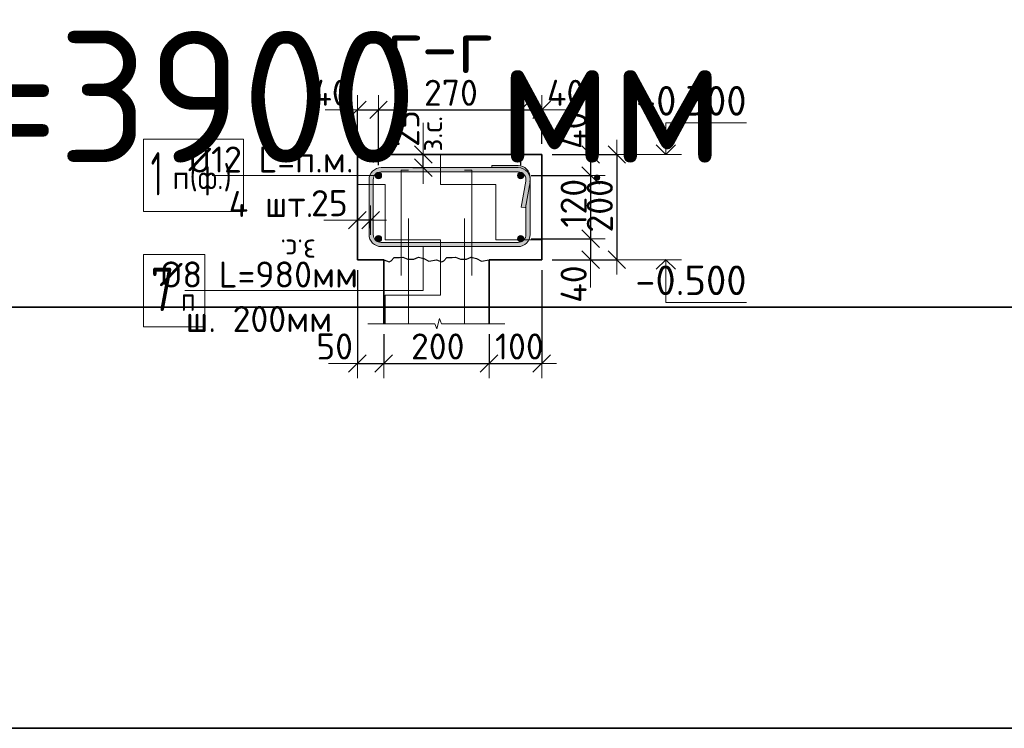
# Model space of a CAD drawing. Header units: metres. Extents: x -38 to 100, y -15 to 19.
# Tile 35 of 40: x 81.63 to 83.5, y 4.95 to 6.3. Entities that reach past the tile are written whole.
import ezdxf

# ---------------------------------------------------------------- set-up
doc = ezdxf.new("R2010")
doc.units = ezdxf.units.M
doc.header["$PDMODE"] = 65
doc.linetypes.add('______2', pattern=[0.27, 0.2, -0.07])
doc.layers.add('XR$4$Размерная линия_ общее', color=7, linetype='Continuous', lineweight=13)
doc.layers.add('XR$4$Текст_ общее_1', color=7, linetype='Continuous', lineweight=13)
doc.styles.add('ISOCPEUR', font='txt')
doc.dimstyles.new('DIMSTYLE_26', dxfattribs={"dimtxt": 0.0495, "dimasz": 0.0555, "dimexe": 0, "dimexo": 0, "dimgap": 0.02475, "dimtad": 2, "dimdec": 0, "dimlfac": 1000, "dimrnd": 1, "dimzin": 12, "dimdsep": 46, "dimtxsty": 'ISOCPEUR', "dimblk1": 'ALL_ML_STRICH', "dimblk2": 'ALL_ML_STRICH', "dimsah": 1, "dimcen": 0, "dimclrd": 7, "dimclre": 256, "dimclrt": 7, "dimadec": 0, "dimazin": 0, "dimtfac": 1, "dimtdec": 0, "dimtix": 1, "dimtmove": 2, "dimatfit": 3, "dimfxl": 0, "dimtvp": 1.2, "dimtzin": 0, "dimlwd": 0, "dimlwe": -3, "dimarcsym": 0})
doc.dimstyles.new('DIMSTYLE_28', dxfattribs={"dimtxt": 0.0495, "dimasz": 0.0555, "dimexe": 0, "dimexo": 0, "dimgap": 0.02475, "dimtad": 2, "dimdec": 0, "dimlfac": 1000, "dimrnd": 1, "dimzin": 12, "dimdsep": 46, "dimtxsty": 'ISOCPEUR', "dimblk1": 'ALL_ML_STRICH', "dimblk2": 'ALL_ML_STRICH', "dimsah": 1, "dimcen": 0, "dimclrd": 7, "dimclre": 256, "dimclrt": 7, "dimadec": 0, "dimazin": 0, "dimtfac": 1, "dimtdec": 0, "dimtix": 1, "dimtmove": 2, "dimatfit": 3, "dimfxl": 0, "dimtzin": 0, "dimlwd": 0, "dimlwe": -3, "dimarcsym": 0})

# ---------------------------------------------------------------- blocks, each defined once
blk = doc.blocks.new('ЭЛЕМЕНТ_УЗОРА_11')
at = {"color": 7, "linetype": 'Continuous', "lineweight": 13, "transparency": 33554687}
blk.add_line((82.5472, 5.7207), (82.5472, 5.7207), dxfattribs=at)
blk.add_lwpolyline([(82.2872, 5.7207), (82.4144, 5.7207), (82.418, 5.7107), (82.423, 5.7307), (82.4271, 5.7207), (82.5472, 5.7207)], dxfattribs=at)
blk = doc.blocks.new('ЭЛЕМЕНТ_УЗОРА_12')
at = {"color": 7, "linetype": 'Continuous', "lineweight": 25, "transparency": 33554687}
blk.add_line((82.5172, 5.8422), (82.5172, 5.8422), dxfattribs=at)
for points in [[(82.3172, 5.8422), (82.3272, 5.8382), (82.3315, 5.8401), (82.3372, 5.8462), (82.3472, 5.8462), (82.3533, 5.8473), (82.3627, 5.8432), (82.3741, 5.8434), (82.3831, 5.8469), (82.393, 5.8447), (82.4026, 5.8392), (82.4172, 5.8422)], [(82.4172, 5.8422), (82.4272, 5.8382), (82.4315, 5.8401), (82.4372, 5.8462), (82.4472, 5.8462), (82.4533, 5.8473), (82.4627, 5.8432), (82.4741, 5.8434), (82.4831, 5.8469), (82.493, 5.8447), (82.5026, 5.8392), (82.5172, 5.8422)]]:
    blk.add_lwpolyline(points, dxfattribs=at)
blk = doc.blocks.new('СЛОЖНЫЙ_ОБЪЕКТ_38')
at = {"color": 7, "linetype": 'Continuous', "lineweight": 13, "transparency": 33554687}
blk.add_line((82.8826, 5.8422), (82.7826, 5.8422), dxfattribs=at)
at = {"color": 7, "linetype": 'Continuous', "lineweight": 35, "transparency": 33554687}
blk.add_lwpolyline([(82.8345, 5.8241), (82.8526, 5.8422), (82.8708, 5.8241)], dxfattribs=at)
at = {"color": 7, "linetype": 'Continuous', "lineweight": 13, "transparency": 33554687}
blk.add_lwpolyline([(82.8526, 5.8422), (82.8526, 5.7612), (83.0061, 5.7612)], dxfattribs=at)
blk = doc.blocks.new('СЛОЖНЫЙ_ОБЪЕКТ_39')
at = {"color": 7, "linetype": 'Continuous', "lineweight": 13, "transparency": 33554687}
blk.add_line((82.8826, 6.0422), (82.7826, 6.0422), dxfattribs=at)
blk.add_lwpolyline([(82.8526, 6.0422), (82.8526, 6.1022), (83.0061, 6.1022)], dxfattribs=at)
at = {"color": 7, "linetype": 'Continuous', "lineweight": 35, "transparency": 33554687}
blk.add_lwpolyline([(82.8345, 6.0604), (82.8526, 6.0422), (82.8708, 6.0604)], dxfattribs=at)
blk = doc.blocks.new('СЛОЖНЫЙ_ОБЪЕКТ_57')
at = {"linetype": 'Continuous', "lineweight": 18, "true_color": 0xae9e9e, "transparency": 33554687}
blk.add_hatch(color=253, dxfattribs=at).paths.add_polyline_path([(82.5762, 6.0209), (82.5801, 6.0198), (82.5837, 6.0181), (82.587, 6.0158), (82.5899, 6.013), (82.5922, 6.0097), (82.5939, 6.0061), (82.5949, 6.0022), (82.5953, 5.9972), (82.5934, 6.0033), (82.5912, 6.0072), (82.5883, 6.0106), (82.5849, 6.0134), (82.5809, 6.0155), (82.5767, 6.0168), (82.5722, 6.0172), (82.5222, 6.0172), (82.5222, 6.0212), (82.5722, 6.0212)], flags=16)
h = blk.add_hatch(color=253, dxfattribs=at)
h.paths.add_polyline_path([(82.3122, 6.0172), (82.5722, 6.0172), (82.5767, 6.0168), (82.5809, 6.0155), (82.5849, 6.0134), (82.5883, 6.0106), (82.5912, 6.0072), (82.5934, 6.0033), (82.5947, 5.9991), (82.5952, 5.9947), (82.5949, 5.9902), (82.5952, 5.9922), (82.5952, 5.8902), (82.5949, 5.8862), (82.5939, 5.8824), (82.5922, 5.8787), (82.5899, 5.8754), (82.587, 5.8726), (82.5837, 5.8703), (82.5801, 5.8686), (82.5762, 5.8676), (82.5722, 5.8672), (82.3122, 5.8672), (82.3083, 5.8676), (82.3044, 5.8686), (82.3007, 5.8703), (82.2975, 5.8726), (82.2946, 5.8754), (82.2923, 5.8787), (82.2906, 5.8824), (82.2896, 5.8862), (82.2892, 5.8902), (82.2892, 5.9942), (82.2896, 5.9982), (82.2906, 6.0021), (82.2923, 6.0057), (82.2946, 6.009), (82.2975, 6.0118), (82.3007, 6.0141), (82.3044, 6.0158), (82.3083, 6.0169)], flags=16)
h.paths.add_polyline_path([(82.3071, 5.8761), (82.3096, 5.8754), (82.3122, 5.8752), (82.5722, 5.8752), (82.5748, 5.8754), (82.5774, 5.8761), (82.5797, 5.8772), (82.5819, 5.8787), (82.5837, 5.8806), (82.5852, 5.8827), (82.5863, 5.8851), (82.587, 5.8876), (82.5872, 5.8902), (82.5872, 5.9468), (82.5862, 5.941), (82.5783, 5.9424), (82.587, 5.9916), (82.5872, 5.9942), (82.587, 5.9968), (82.5863, 5.9994), (82.5852, 6.0017), (82.5837, 6.0039), (82.5819, 6.0057), (82.5797, 6.0072), (82.5774, 6.0083), (82.5748, 6.009), (82.5722, 6.0092), (82.3122, 6.0092), (82.3096, 6.009), (82.3071, 6.0083), (82.3047, 6.0072), (82.3026, 6.0057), (82.3008, 6.0039), (82.2993, 6.0017), (82.2981, 5.9994), (82.2975, 5.9968), (82.2972, 5.9942), (82.2972, 5.8902), (82.2975, 5.8876), (82.2981, 5.8851), (82.2993, 5.8827), (82.3008, 5.8806), (82.3026, 5.8787), (82.3047, 5.8772)])
at = {"color": 7, "linetype": 'Continuous', "lineweight": 18, "transparency": 33554687}
for p, q in [((82.5222, 6.0212), (82.5722, 6.0212)), ((82.5222, 6.0212), (82.5222, 6.0172)), ((82.3122, 6.0172), (82.5722, 6.0172)), ((82.3122, 6.0092), (82.5722, 6.0092)), ((82.2892, 5.9942), (82.2892, 5.8902)), ((82.2972, 5.9942), (82.2972, 5.8902)), ((82.587, 5.9916), (82.5783, 5.9424)), ((82.5949, 5.9902), (82.5862, 5.941)), ((82.5952, 5.9982), (82.5952, 5.8902)), ((82.5872, 5.9468), (82.5872, 5.8902)), ((82.5862, 5.941), (82.5783, 5.9424)), ((82.3122, 5.8752), (82.5722, 5.8752)), ((82.3122, 5.8672), (82.5722, 5.8672))]:
    blk.add_line(p, q, dxfattribs=at)
for centre, radius, start, end in [((82.5722, 5.9982), 0.023, 0, 90), ((82.3122, 5.9942), 0.023, 90, 180), ((82.3122, 5.9942), 0.015, 90, 180), ((82.5722, 5.9942), 0.023, 350, 90), ((82.5722, 5.9942), 0.015, 0, 90), ((82.5722, 5.9942), 0.015, 350, 90), ((82.3122, 5.8902), 0.023, 180, 270), ((82.3122, 5.8902), 0.015, 180, 270), ((82.5722, 5.8902), 0.015, 270, 0), ((82.5722, 5.8902), 0.023, 270, 0)]:
    blk.add_arc(centre, radius, start, end, dxfattribs=at)
blk = doc.blocks.new('ALL_ML_STRICH')
at = {"color": 0, "linetype": 'ByBlock', "lineweight": -2}
for p, q in [((0, -0.5), (0, 0.5)), ((-1, 0), (0.5, 0)), ((-0.3, -0.3), (0.3, 0.3))]:
    blk.add_line(p, q, dxfattribs=at)
blk = doc.blocks.new('*D253')
at = {"layer": 'DEFPOINTS', "color": 7, "linetype": 'Continuous', "lineweight": 13, "transparency": 33554687}
for p in [(82.6172, 6.0422), (82.7597, 6.0422), (82.6172, 5.8422)]:
    blk.add_point(p, dxfattribs=at)
at = {"layer": 'XR$4$Размерная линия_ общее', "color": 253, "linetype": 'Continuous', "lineweight": -2, "true_color": 0xa0a0a0, "transparency": 33554687}
for p, q in [((82.6372, 6.0422), (82.7597, 6.0422)), ((82.6372, 5.8422), (82.7597, 5.8422))]:
    blk.add_line(p, q, dxfattribs=at)
at = {"layer": 'XR$4$Размерная линия_ общее', "color": 7, "linetype": 'Continuous', "lineweight": -2, "transparency": 33554687}
blk.add_line((82.7597, 6.0422), (82.7597, 5.8422), dxfattribs=at)
at = {"layer": 'XR$4$Размерная линия_ общее', "color": 7, "linetype": 'Continuous', "lineweight": 13, "transparency": 33554687, "xscale": 0.0555, "yscale": 0.0555, "zscale": 0.0555}
for p, rotation in [((82.7597, 6.0422), 90), ((82.7597, 5.8422), 270)]:
    blk.add_blockref('ALL_ML_STRICH', p, dxfattribs=dict(at, rotation=rotation))
at = {"layer": 'XR$4$Размерная линия_ общее', "color": 7, "linetype": 'Continuous', "lineweight": 13, "transparency": 33554687, "insert": (82.7274, 5.9447), "char_height": 0.0495, "width": 0.1485, "attachment_point": 5, "rotation": 90, "style": 'ISOCPEUR'}
blk.add_mtext('\\A1;{200}', dxfattribs=at)
blk = doc.blocks.new('*D254')
at = {"layer": 'DEFPOINTS', "color": 7, "linetype": 'Continuous', "lineweight": 13, "transparency": 33554687}
for p in [(82.6172, 6.0422), (82.71, 6.0422), (82.5772, 6.0022)]:
    blk.add_point(p, dxfattribs=at)
at = {"layer": 'XR$4$Размерная линия_ общее', "color": 253, "linetype": 'Continuous', "lineweight": -2, "true_color": 0xa0a0a0, "transparency": 33554687}
for p, q in [((82.6372, 6.0422), (82.71, 6.0422)), ((82.5972, 6.0022), (82.71, 6.0022))]:
    blk.add_line(p, q, dxfattribs=at)
at = {"layer": 'XR$4$Размерная линия_ общее', "color": 7, "linetype": 'Continuous', "lineweight": -2, "transparency": 33554687}
blk.add_line((82.71, 6.0422), (82.71, 6.0022), dxfattribs=at)
at = {"layer": 'XR$4$Размерная линия_ общее', "color": 7, "linetype": 'Continuous', "lineweight": 13, "transparency": 33554687, "xscale": 0.0555, "yscale": 0.0555, "zscale": 0.0555}
for p, rotation in [((82.71, 6.0422), 90), ((82.71, 6.0022), 270)]:
    blk.add_blockref('ALL_ML_STRICH', p, dxfattribs=dict(at, rotation=rotation))
at = {"layer": 'XR$4$Размерная линия_ общее', "color": 7, "linetype": 'Continuous', "lineweight": 13, "transparency": 33554687, "insert": (82.6778, 6.0882), "char_height": 0.0495, "width": 0.099, "attachment_point": 5, "rotation": 90, "style": 'ISOCPEUR'}
blk.add_mtext('\\A1;{40}', dxfattribs=at)
blk = doc.blocks.new('*D255')
at = {"layer": 'DEFPOINTS', "color": 7, "linetype": 'Continuous', "lineweight": 13, "transparency": 33554687}
for p in [(82.5772, 6.0022), (82.71, 6.0022), (82.5772, 5.8822)]:
    blk.add_point(p, dxfattribs=at)
at = {"layer": 'XR$4$Размерная линия_ общее', "color": 253, "linetype": 'Continuous', "lineweight": -2, "true_color": 0xa0a0a0, "transparency": 33554687}
for p, q in [((82.5972, 6.0022), (82.71, 6.0022)), ((82.5972, 5.8822), (82.71, 5.8822))]:
    blk.add_line(p, q, dxfattribs=at)
at = {"layer": 'XR$4$Размерная линия_ общее', "color": 7, "linetype": 'Continuous', "lineweight": -2, "transparency": 33554687}
blk.add_line((82.71, 6.0022), (82.71, 5.8822), dxfattribs=at)
at = {"layer": 'XR$4$Размерная линия_ общее', "color": 7, "linetype": 'Continuous', "lineweight": 13, "transparency": 33554687, "xscale": 0.0555, "yscale": 0.0555, "zscale": 0.0555}
for p, rotation in [((82.71, 6.0022), 90), ((82.71, 5.8822), 270)]:
    blk.add_blockref('ALL_ML_STRICH', p, dxfattribs=dict(at, rotation=rotation))
at = {"layer": 'XR$4$Размерная линия_ общее', "color": 7, "linetype": 'Continuous', "lineweight": 13, "transparency": 33554687, "insert": (82.6777, 5.9496), "char_height": 0.0495, "width": 0.1485, "attachment_point": 5, "rotation": 90, "style": 'ISOCPEUR'}
blk.add_mtext('\\A1;{120}', dxfattribs=at)
blk = doc.blocks.new('*D256')
at = {"layer": 'DEFPOINTS', "color": 7, "linetype": 'Continuous', "lineweight": 13, "transparency": 33554687}
for p in [(82.5772, 5.8822), (82.71, 5.8822), (82.6172, 5.8422)]:
    blk.add_point(p, dxfattribs=at)
at = {"layer": 'XR$4$Размерная линия_ общее', "color": 253, "linetype": 'Continuous', "lineweight": -2, "true_color": 0xa0a0a0, "transparency": 33554687}
for p, q in [((82.5972, 5.8822), (82.71, 5.8822)), ((82.6372, 5.8422), (82.71, 5.8422))]:
    blk.add_line(p, q, dxfattribs=at)
at = {"layer": 'XR$4$Размерная линия_ общее', "color": 7, "linetype": 'Continuous', "lineweight": -2, "transparency": 33554687}
blk.add_line((82.71, 5.8822), (82.71, 5.8422), dxfattribs=at)
at = {"layer": 'XR$4$Размерная линия_ общее', "color": 7, "linetype": 'Continuous', "lineweight": 13, "transparency": 33554687, "xscale": 0.0555, "yscale": 0.0555, "zscale": 0.0555}
for p, rotation in [((82.71, 5.8822), 90), ((82.71, 5.8422), 270)]:
    blk.add_blockref('ALL_ML_STRICH', p, dxfattribs=dict(at, rotation=rotation))
at = {"layer": 'XR$4$Размерная линия_ общее', "color": 7, "linetype": 'Continuous', "lineweight": 13, "transparency": 33554687, "insert": (82.6777, 5.7959), "char_height": 0.0495, "width": 0.099, "attachment_point": 5, "rotation": 90, "style": 'ISOCPEUR'}
blk.add_mtext('\\A1;{40}', dxfattribs=at)
blk = doc.blocks.new('*D257')
at = {"layer": 'DEFPOINTS', "color": 7, "linetype": 'Continuous', "lineweight": 13, "transparency": 33554687}
for p in [(82.2672, 5.8422), (82.3172, 5.7207), (82.2672, 5.6451)]:
    blk.add_point(p, dxfattribs=at)
at = {"layer": 'XR$4$Размерная линия_ общее', "color": 253, "linetype": 'Continuous', "lineweight": -2, "true_color": 0xa0a0a0, "transparency": 33554687}
for p, q in [((82.2672, 5.8222), (82.2672, 5.6451)), ((82.3172, 5.7007), (82.3172, 5.6451))]:
    blk.add_line(p, q, dxfattribs=at)
at = {"layer": 'XR$4$Размерная линия_ общее', "color": 7, "linetype": 'Continuous', "lineweight": -2, "transparency": 33554687}
blk.add_line((82.2672, 5.6451), (82.3172, 5.6451), dxfattribs=at)
at = {"layer": 'XR$4$Размерная линия_ общее', "color": 7, "linetype": 'Continuous', "lineweight": 13, "transparency": 33554687, "xscale": 0.0555, "yscale": 0.0555, "zscale": 0.0555, "rotation": 180}
blk.add_blockref('ALL_ML_STRICH', (82.2672, 5.6451), dxfattribs=at)
at = {"layer": 'XR$4$Размерная линия_ общее', "color": 7, "linetype": 'Continuous', "lineweight": 13, "transparency": 33554687, "xscale": 0.0555, "yscale": 0.0555, "zscale": 0.0555}
blk.add_blockref('ALL_ML_STRICH', (82.3172, 5.6451), dxfattribs=at)
at = {"layer": 'XR$4$Размерная линия_ общее', "color": 7, "linetype": 'Continuous', "lineweight": 13, "transparency": 33554687, "insert": (82.2239, 5.6774), "char_height": 0.0495, "width": 0.099, "attachment_point": 5, "style": 'ISOCPEUR'}
blk.add_mtext('\\A1;{50}', dxfattribs=at)
blk = doc.blocks.new('*D258')
at = {"layer": 'DEFPOINTS', "color": 7, "linetype": 'Continuous', "lineweight": 13, "transparency": 33554687}
for p in [(82.3172, 5.7207), (82.5172, 5.7207), (82.3172, 5.6451)]:
    blk.add_point(p, dxfattribs=at)
at = {"layer": 'XR$4$Размерная линия_ общее', "color": 253, "linetype": 'Continuous', "lineweight": -2, "true_color": 0xa0a0a0, "transparency": 33554687}
for p, q in [((82.3172, 5.7007), (82.3172, 5.6451)), ((82.5172, 5.7007), (82.5172, 5.6451))]:
    blk.add_line(p, q, dxfattribs=at)
at = {"layer": 'XR$4$Размерная линия_ общее', "color": 7, "linetype": 'Continuous', "lineweight": -2, "transparency": 33554687}
blk.add_line((82.3172, 5.6451), (82.5172, 5.6451), dxfattribs=at)
at = {"layer": 'XR$4$Размерная линия_ общее', "color": 7, "linetype": 'Continuous', "lineweight": 13, "transparency": 33554687, "xscale": 0.0555, "yscale": 0.0555, "zscale": 0.0555, "rotation": 180}
blk.add_blockref('ALL_ML_STRICH', (82.3172, 5.6451), dxfattribs=at)
at = {"layer": 'XR$4$Размерная линия_ общее', "color": 7, "linetype": 'Continuous', "lineweight": 13, "transparency": 33554687, "xscale": 0.0555, "yscale": 0.0555, "zscale": 0.0555}
blk.add_blockref('ALL_ML_STRICH', (82.5172, 5.6451), dxfattribs=at)
at = {"layer": 'XR$4$Размерная линия_ общее', "color": 7, "linetype": 'Continuous', "lineweight": 13, "transparency": 33554687, "insert": (82.4197, 5.6774), "char_height": 0.0495, "width": 0.1485, "attachment_point": 5, "style": 'ISOCPEUR'}
blk.add_mtext('\\A1;{200}', dxfattribs=at)
blk = doc.blocks.new('*D259')
at = {"layer": 'DEFPOINTS', "color": 7, "linetype": 'Continuous', "lineweight": 13, "transparency": 33554687}
for p in [(82.6172, 5.8422), (82.5172, 5.7207), (82.5172, 5.6451)]:
    blk.add_point(p, dxfattribs=at)
at = {"layer": 'XR$4$Размерная линия_ общее', "color": 253, "linetype": 'Continuous', "lineweight": -2, "true_color": 0xa0a0a0, "transparency": 33554687}
for p, q in [((82.6172, 5.8222), (82.6172, 5.6451)), ((82.5172, 5.7007), (82.5172, 5.6451))]:
    blk.add_line(p, q, dxfattribs=at)
at = {"layer": 'XR$4$Размерная линия_ общее', "color": 7, "linetype": 'Continuous', "lineweight": -2, "transparency": 33554687}
blk.add_line((82.5172, 5.6451), (82.6172, 5.6451), dxfattribs=at)
at = {"layer": 'XR$4$Размерная линия_ общее', "color": 7, "linetype": 'Continuous', "lineweight": 13, "transparency": 33554687, "xscale": 0.0555, "yscale": 0.0555, "zscale": 0.0555, "rotation": 180}
blk.add_blockref('ALL_ML_STRICH', (82.5172, 5.6451), dxfattribs=at)
at = {"layer": 'XR$4$Размерная линия_ общее', "color": 7, "linetype": 'Continuous', "lineweight": 13, "transparency": 33554687, "xscale": 0.0555, "yscale": 0.0555, "zscale": 0.0555}
blk.add_blockref('ALL_ML_STRICH', (82.6172, 5.6451), dxfattribs=at)
at = {"layer": 'XR$4$Размерная линия_ общее', "color": 7, "linetype": 'Continuous', "lineweight": 13, "transparency": 33554687, "insert": (82.5747, 5.6774), "char_height": 0.0495, "width": 0.1485, "attachment_point": 5, "style": 'ISOCPEUR'}
blk.add_mtext('\\A1;{100}', dxfattribs=at)
blk = doc.blocks.new('*D260')
at = {"layer": 'DEFPOINTS', "color": 7, "linetype": 'Continuous', "lineweight": 13, "transparency": 33554687}
for p in [(82.2922, 5.9175), (82.2672, 5.8775), (82.2922, 5.8825)]:
    blk.add_point(p, dxfattribs=at)
at = {"layer": 'XR$4$Размерная линия_ общее', "color": 253, "linetype": 'Continuous', "lineweight": -2, "true_color": 0xa0a0a0, "transparency": 33554687}
for p, q in [((82.2672, 5.8975), (82.2672, 5.9175)), ((82.2922, 5.9025), (82.2922, 5.9175))]:
    blk.add_line(p, q, dxfattribs=at)
at = {"layer": 'XR$4$Размерная линия_ общее', "color": 7, "linetype": 'Continuous', "lineweight": -2, "transparency": 33554687}
blk.add_line((82.2922, 5.9175), (82.2672, 5.9175), dxfattribs=at)
at = {"layer": 'XR$4$Размерная линия_ общее', "color": 7, "linetype": 'Continuous', "lineweight": 13, "transparency": 33554687, "xscale": 0.0555, "yscale": 0.0555, "zscale": 0.0555}
for p, rotation in [((82.2922, 5.9175), 360), ((82.2672, 5.9175), 180)]:
    blk.add_blockref('ALL_ML_STRICH', p, dxfattribs=dict(at, rotation=rotation))
at = {"layer": 'XR$4$Размерная линия_ общее', "color": 7, "linetype": 'Continuous', "lineweight": 13, "transparency": 33554687, "insert": (82.2139, 5.9497), "char_height": 0.0495, "width": 0.099, "attachment_point": 5, "style": 'ISOCPEUR'}
blk.add_mtext('\\A1;{25}', dxfattribs=at)
at = {"layer": 'XR$4$Размерная линия_ общее', "color": 7, "linetype": 'Continuous', "lineweight": 13, "transparency": 33554687, "insert": (82.1884, 5.8403), "char_height": 0.0405, "width": 0.002025, "attachment_point": 1, "rotation": 180, "line_spacing_factor": 0.60241, "style": 'ISOCPEUR'}
blk.add_mtext('з.с.', dxfattribs=at)
blk = doc.blocks.new('*D261')
at = {"layer": 'DEFPOINTS', "color": 7, "linetype": 'Continuous', "lineweight": 13, "transparency": 33554687}
for p in [(82.3523, 6.0422), (82.3523, 6.0172), (82.3922, 6.0172)]:
    blk.add_point(p, dxfattribs=at)
at = {"layer": 'XR$4$Размерная линия_ общее', "color": 253, "linetype": 'Continuous', "lineweight": -2, "true_color": 0xa0a0a0, "transparency": 33554687}
for p, q in [((82.3723, 6.0422), (82.3922, 6.0422)), ((82.3723, 6.0172), (82.3922, 6.0172))]:
    blk.add_line(p, q, dxfattribs=at)
at = {"layer": 'XR$4$Размерная линия_ общее', "color": 7, "linetype": 'Continuous', "lineweight": -2, "transparency": 33554687}
blk.add_line((82.3922, 6.0172), (82.3922, 6.0422), dxfattribs=at)
at = {"layer": 'XR$4$Размерная линия_ общее', "color": 7, "linetype": 'Continuous', "lineweight": 13, "transparency": 33554687, "xscale": 0.0555, "yscale": 0.0555, "zscale": 0.0555}
for p, rotation in [((82.3922, 6.0172), 270), ((82.3922, 6.0422), 90)]:
    blk.add_blockref('ALL_ML_STRICH', p, dxfattribs=dict(at, rotation=rotation))
at = {"layer": 'XR$4$Размерная линия_ общее', "color": 7, "linetype": 'Continuous', "lineweight": 13, "transparency": 33554687, "insert": (82.36, 6.0915), "char_height": 0.0495, "width": 0.099, "attachment_point": 5, "rotation": 90, "style": 'ISOCPEUR'}
blk.add_mtext('\\A1;{25}', dxfattribs=at)
at = {"layer": 'XR$4$Размерная линия_ общее', "color": 7, "linetype": 'Continuous', "lineweight": 13, "transparency": 33554687, "insert": (82.3877, 6.0478), "char_height": 0.0405, "width": 0.002025, "attachment_point": 1, "rotation": 90, "line_spacing_factor": 0.60241, "style": 'ISOCPEUR'}
blk.add_mtext('з.с.', dxfattribs=at)
blk = doc.blocks.new('*D262')
at = {"layer": 'DEFPOINTS', "color": 7, "linetype": 'Continuous', "lineweight": 13, "transparency": 33554687}
for p in [(82.2672, 6.1271), (82.2672, 6.0422), (82.3072, 6.0022)]:
    blk.add_point(p, dxfattribs=at)
at = {"layer": 'XR$4$Размерная линия_ общее', "color": 253, "linetype": 'Continuous', "lineweight": -2, "true_color": 0xa0a0a0, "transparency": 33554687}
for p, q in [((82.2672, 6.0622), (82.2672, 6.1271)), ((82.3072, 6.0222), (82.3072, 6.1271))]:
    blk.add_line(p, q, dxfattribs=at)
at = {"layer": 'XR$4$Размерная линия_ общее', "color": 7, "linetype": 'Continuous', "lineweight": -2, "transparency": 33554687}
blk.add_line((82.2672, 6.1271), (82.3072, 6.1271), dxfattribs=at)
at = {"layer": 'XR$4$Размерная линия_ общее', "color": 7, "linetype": 'Continuous', "lineweight": 13, "transparency": 33554687, "xscale": 0.0555, "yscale": 0.0555, "zscale": 0.0555, "rotation": 180}
blk.add_blockref('ALL_ML_STRICH', (82.2672, 6.1271), dxfattribs=at)
at = {"layer": 'XR$4$Размерная линия_ общее', "color": 7, "linetype": 'Continuous', "lineweight": 13, "transparency": 33554687, "xscale": 0.0555, "yscale": 0.0555, "zscale": 0.0555}
blk.add_blockref('ALL_ML_STRICH', (82.3072, 6.1271), dxfattribs=at)
at = {"layer": 'XR$4$Размерная линия_ общее', "color": 7, "linetype": 'Continuous', "lineweight": 13, "transparency": 33554687, "insert": (82.217, 6.1594), "char_height": 0.0495, "width": 0.099, "attachment_point": 5, "style": 'ISOCPEUR'}
blk.add_mtext('\\A1;{40}', dxfattribs=at)
blk = doc.blocks.new('*D263')
at = {"layer": 'DEFPOINTS', "color": 7, "linetype": 'Continuous', "lineweight": 13, "transparency": 33554687}
for p in [(82.3072, 6.1271), (82.3072, 6.0022), (82.5772, 6.0022)]:
    blk.add_point(p, dxfattribs=at)
at = {"layer": 'XR$4$Размерная линия_ общее', "color": 253, "linetype": 'Continuous', "lineweight": -2, "true_color": 0xa0a0a0, "transparency": 33554687}
for p, q in [((82.3072, 6.0222), (82.3072, 6.1271)), ((82.5772, 6.0222), (82.5772, 6.1271))]:
    blk.add_line(p, q, dxfattribs=at)
at = {"layer": 'XR$4$Размерная линия_ общее', "color": 7, "linetype": 'Continuous', "lineweight": -2, "transparency": 33554687}
blk.add_line((82.3072, 6.1271), (82.5772, 6.1271), dxfattribs=at)
at = {"layer": 'XR$4$Размерная линия_ общее', "color": 7, "linetype": 'Continuous', "lineweight": 13, "transparency": 33554687, "xscale": 0.0555, "yscale": 0.0555, "zscale": 0.0555, "rotation": 180}
blk.add_blockref('ALL_ML_STRICH', (82.3072, 6.1271), dxfattribs=at)
at = {"layer": 'XR$4$Размерная линия_ общее', "color": 7, "linetype": 'Continuous', "lineweight": 13, "transparency": 33554687, "xscale": 0.0555, "yscale": 0.0555, "zscale": 0.0555}
blk.add_blockref('ALL_ML_STRICH', (82.5772, 6.1271), dxfattribs=at)
at = {"layer": 'XR$4$Размерная линия_ общее', "color": 7, "linetype": 'Continuous', "lineweight": 13, "transparency": 33554687, "insert": (82.4447, 6.1594), "char_height": 0.0495, "width": 0.1485, "attachment_point": 5, "style": 'ISOCPEUR'}
blk.add_mtext('\\A1;{270}', dxfattribs=at)
blk = doc.blocks.new('*D264')
at = {"layer": 'DEFPOINTS', "color": 7, "linetype": 'Continuous', "lineweight": 13, "transparency": 33554687}
for p in [(82.5772, 6.1271), (82.6172, 6.0422), (82.5772, 6.0022)]:
    blk.add_point(p, dxfattribs=at)
at = {"layer": 'XR$4$Размерная линия_ общее', "color": 253, "linetype": 'Continuous', "lineweight": -2, "true_color": 0xa0a0a0, "transparency": 33554687}
for p, q in [((82.5772, 6.0222), (82.5772, 6.1271)), ((82.6172, 6.0622), (82.6172, 6.1271))]:
    blk.add_line(p, q, dxfattribs=at)
at = {"layer": 'XR$4$Размерная линия_ общее', "color": 7, "linetype": 'Continuous', "lineweight": -2, "transparency": 33554687}
blk.add_line((82.5772, 6.1271), (82.6172, 6.1271), dxfattribs=at)
at = {"layer": 'XR$4$Размерная линия_ общее', "color": 7, "linetype": 'Continuous', "lineweight": 13, "transparency": 33554687, "xscale": 0.0555, "yscale": 0.0555, "zscale": 0.0555, "rotation": 180}
blk.add_blockref('ALL_ML_STRICH', (82.5772, 6.1271), dxfattribs=at)
at = {"layer": 'XR$4$Размерная линия_ общее', "color": 7, "linetype": 'Continuous', "lineweight": 13, "transparency": 33554687, "xscale": 0.0555, "yscale": 0.0555, "zscale": 0.0555}
blk.add_blockref('ALL_ML_STRICH', (82.6172, 6.1271), dxfattribs=at)
at = {"layer": 'XR$4$Размерная линия_ общее', "color": 7, "linetype": 'Continuous', "lineweight": 13, "transparency": 33554687, "insert": (82.6625, 6.1594), "char_height": 0.0495, "width": 0.099, "attachment_point": 5, "style": 'ISOCPEUR'}
blk.add_mtext('\\A1;{40}', dxfattribs=at)

msp = doc.modelspace()

# ---------------------------------------------------------------- hatches: boundary and pattern name
at = {"linetype": 'Continuous', "lineweight": 13, "transparency": 33554687}
h = msp.add_hatch(dxfattribs=at)
h.set_pattern_fill('____', scale=0.105, style=0, pattern_type=2)
h.set_pattern_definition([(0, (0.21, 0.21), (0.105, 0.105), [0.105, -0.105]), (90, (0.21, 0.21), (-0.105, 0.105), [0.105, -0.105])])
h.paths.add_polyline_path([(82.2672, 6.0422), (82.2672, 5.8422), (82.6172, 5.8422), (82.6172, 6.0422)], flags=0)
for points in [[(82.3086, 5.9964), (82.3059, 5.9964), (82.3035, 5.9975), (82.3018, 5.9996), (82.3012, 6.0022), (82.3018, 6.0048), (82.3035, 6.0069), (82.3059, 6.0081), (82.3086, 6.0081), (82.311, 6.0069), (82.3127, 6.0048), (82.3132, 6.0022), (82.3127, 5.9996), (82.311, 5.9975)], [(82.5786, 5.9964), (82.5759, 5.9964), (82.5735, 5.9975), (82.5718, 5.9996), (82.5712, 6.0022), (82.5718, 6.0048), (82.5735, 6.0069), (82.5759, 6.0081), (82.5786, 6.0081), (82.581, 6.0069), (82.5827, 6.0048), (82.5832, 6.0022), (82.5827, 5.9996), (82.581, 5.9975)]]:
    msp.add_hatch(color=7, dxfattribs=at).paths.add_polyline_path(points, flags=16)
for points in [[(82.7236, 6.0041), (82.7209, 6.0041), (82.7185, 6.0029), (82.7168, 6.0008), (82.7162, 5.9982), (82.7168, 5.9956), (82.7185, 5.9935), (82.7209, 5.9924), (82.7236, 5.9924), (82.726, 5.9935), (82.7277, 5.9956), (82.7282, 5.9982), (82.7277, 6.0008), (82.726, 6.0029)], [(82.3086, 5.8881), (82.3059, 5.8881), (82.3035, 5.8869), (82.3018, 5.8848), (82.3012, 5.8822), (82.3018, 5.8796), (82.3035, 5.8775), (82.3059, 5.8764), (82.3086, 5.8764), (82.311, 5.8775), (82.3127, 5.8796), (82.3132, 5.8822), (82.3127, 5.8848), (82.311, 5.8869)], [(82.5786, 5.8881), (82.5759, 5.8881), (82.5735, 5.8869), (82.5718, 5.8848), (82.5712, 5.8822), (82.5718, 5.8796), (82.5735, 5.8775), (82.5759, 5.8764), (82.5786, 5.8764), (82.581, 5.8775), (82.5827, 5.8796), (82.5832, 5.8822), (82.5827, 5.8848), (82.581, 5.8869)]]:
    msp.add_hatch(color=7, dxfattribs=at).paths.add_polyline_path(points)
h = msp.add_hatch(dxfattribs=at)
h.set_pattern_fill('____', color=254, scale=0.105, angle=90, style=0, pattern_type=2)
h.set_pattern_definition([(90, (-0.21, 0.21), (-0.105, 0.105), [0.105, -0.105]), (180, (-0.21, 0.21), (-0.105, -0.105), [0.105, -0.105])])
h.paths.add_polyline_path([(82.3172, 5.8422), (82.3172, 5.7207), (82.5172, 5.7207), (82.5172, 5.8422)], flags=0)

# ---------------------------------------------------------------- linework, layer by layer
at = {"color": 7, "linetype": 'Continuous', "lineweight": 13, "transparency": 33554687}
for p, q in [((82.2672, 6.1271), (82.2062, 6.1271)), ((82.6172, 6.1271), (82.6752, 6.1271)), ((82.3922, 6.0422), (82.3922, 6.1022)), ((82.71, 6.0422), (82.71, 6.0992)), ((82.2672, 5.9175), (82.2032, 5.9175)), ((82.71, 5.8422), (82.71, 5.7892)), ((88.0842, 5.7519), (69.5842, 5.7519)), ((82.2672, 5.6451), (82.2122, 5.6451))]:
    msp.add_line(p, q, dxfattribs=at)
at = {"color": 7, "linetype": 'Continuous', "lineweight": 35, "transparency": 33554687}
for p, q in [((82.6172, 5.8422), (82.6172, 6.0422)), ((82.3172, 5.8422), (82.2672, 5.8422)), ((82.3172, 5.8422), (82.3172, 5.7207)), ((82.5172, 5.8422), (82.5172, 5.7207)), ((82.5172, 5.8422), (82.6172, 5.8422)), ((69.5842, 5.7519), (88.0842, 5.7519)), ((69.5842, 4.9519), (88.0842, 4.9519))]:
    msp.add_line(p, q, dxfattribs=at)
msp.add_lwpolyline([(82.6172, 6.0422), (82.2672, 6.0422), (82.2672, 5.8422)], dxfattribs=at)
at = {"color": 8, "linetype": '______2', "lineweight": 13, "transparency": 33554687}
for points in [[(82.3642, 5.7207), (82.3642, 6.0122), (82.3502, 6.0122), (82.3502, 5.7207), (82.3642, 5.7207)], [(82.4702, 5.7207), (82.4702, 6.0122), (82.4842, 6.0122), (82.4842, 5.7207), (82.4702, 5.7207)]]:
    msp.add_lwpolyline(points, close=True, dxfattribs=at)
at = {"color": 7, "linetype": 'Continuous', "lineweight": 13, "transparency": 33554687}
msp.add_lwpolyline([(81.9394, 5.7837), (82.3923, 5.7837), (82.3923, 5.8682)], dxfattribs=at)
at = {"color": 7, "linetype": 'Continuous', "lineweight": 18, "transparency": 33554687}
for centre in [(82.3072, 6.0022), (82.5772, 6.0022), (82.3072, 5.8822), (82.5772, 5.8822)]:
    msp.add_circle(centre, 0.006, dxfattribs=at)
at = {"layer": 'XR$4$Текст_ общее_1', "color": 7, "linetype": 'Continuous', "lineweight": 13, "transparency": 33554687}
for points in [[(81.8609, 5.934), (82.0512, 5.934), (82.0512, 6.0715), (81.8609, 6.0715), (81.8609, 5.934)], [(82.3072, 6.0022), (82.2227, 6.0022), (81.9912, 6.0022)], [(81.8609, 5.7145), (81.9777, 5.7145), (81.9777, 5.852), (81.8609, 5.852), (81.8609, 5.7145)]]:
    msp.add_lwpolyline(points, dxfattribs=at)

# ---------------------------------------------------------------- block references
at = {"color": 7, "linetype": 'Continuous', "lineweight": 35, "transparency": 33554687}
for name in ['СЛОЖНЫЙ_ОБЪЕКТ_39', 'СЛОЖНЫЙ_ОБЪЕКТ_38']:
    msp.add_blockref(name, (0, 0), dxfattribs=at)
at = {"color": 7, "linetype": 'Continuous', "lineweight": 18, "transparency": 33554687}
msp.add_blockref('СЛОЖНЫЙ_ОБЪЕКТ_57', (0, 0), dxfattribs=at)
at = {"color": 7, "linetype": 'Continuous', "lineweight": 25, "transparency": 33554687}
msp.add_blockref('ЭЛЕМЕНТ_УЗОРА_12', (0, 0), dxfattribs=at)
at = {"color": 7, "linetype": 'Continuous', "lineweight": 13, "transparency": 33554687}
msp.add_blockref('ЭЛЕМЕНТ_УЗОРА_11', (0, 0), dxfattribs=at)

# ---------------------------------------------------------------- texts
at = {"color": 7, "linetype": 'Continuous', "lineweight": 35, "transparency": 33554687, "insert": (81.4392, 6.0269), "char_height": 0.25, "width": 1.64508, "attachment_point": 7, "style": 'ISOCPEUR'}
msp.add_mtext('\\W0.97;l=3900 мм', dxfattribs=at)
at = {"color": 7, "linetype": 'Continuous', "lineweight": 50, "transparency": 33554687, "insert": (82.4234, 6.2477), "char_height": 0.10125, "width": 0.258848, "attachment_point": 5, "style": 'ISOCPEUR'}
msp.add_mtext('\\A1;{\\fISOCPEUR|i0|b0;\\H0.101250;\\W1.000000;\\C7;г-г}\\P', dxfattribs=at)
at = {"color": 7, "linetype": 'Continuous', "lineweight": 13, "transparency": 33554687, "char_height": 0.05625, "width": 0.240469, "attachment_point": 9, "style": 'ISOCPEUR'}
for s, insert in [('\\A1;{\\fISOCPEUR|i0|b0;\\H0.056250;\\W1.000000;\\C7;-0.300}\\P', (83.0061, 6.116)), ('\\A1;{\\fISOCPEUR|i0|b0;\\H0.056250;\\W1.000000;\\C7;-0.500}\\P', (83.0061, 5.775))]:
    msp.add_mtext(s, dxfattribs=dict(at, insert=insert))
at = {"color": 7, "linetype": 'Continuous', "lineweight": 13, "transparency": 33554687, "char_height": 0.0495, "attachment_point": 2, "line_spacing_factor": 1.024096}
for s, insert, width in [('\\A1;{\\fISOCPEUR|i0|b0;\\H0.049500;\\W1.000000;\\C7;Ø12 L=п.м.}\\P{\\fISOCPEUR|i0|b0;\\H0.049500;\\W1.000000;\\C7;4 шт.}\\P', (82.1032, 6.0574), 0.330041), ('\\A1;{\\fISOCPEUR|i0|b0;\\H0.049500;\\W1.000000;\\C7;Ø8 L=980мм}\\P{\\fISOCPEUR|i0|b0;\\H0.049500;\\W1.000000;\\C7;ш. 200мм}\\P', (82.0803, 5.8389), 0.384491)]:
    msp.add_mtext(s, dxfattribs=dict(at, insert=insert, width=width))
at = {"layer": 'XR$4$Текст_ общее_1', "color": 7, "linetype": 'Continuous', "lineweight": 13, "transparency": 33554687, "attachment_point": 7, "rotation": 0, "style": 'ISOCPEUR'}
for s, insert, char_height, width in [('\\W0.56;1', (81.8747, 5.9643), 0.0825, 0.064167), ('\\W0.93;п(ф.)', (81.9159, 5.9643), 0.045, 0.14237)]:
    msp.add_mtext(s, dxfattribs=dict(at, insert=insert, char_height=char_height, width=width))
at = {"layer": 'XR$4$Текст_ общее_1', "color": 7, "linetype": 'Continuous', "lineweight": 13, "transparency": 33554687, "attachment_point": 7, "style": 'ISOCPEUR'}
for s, insert, char_height, width in [('\\W0.78;7', (81.8747, 5.7448), 0.0825, 0.089762), ('\\W0.78;п', (81.9324, 5.7448), 0.045, 0.048961)]:
    msp.add_mtext(s, dxfattribs=dict(at, insert=insert, char_height=char_height, width=width))

# ---------------------------------------------------------------- dimensions: what is measured, and where the dimension line sits
at = {"layer": 'XR$4$Размерная линия_ общее', "color": 7, "linetype": 'Continuous', "lineweight": 13, "transparency": 33554687}
for base, p1, p2, dimstyle, picture, middle in [((82.3072, 6.1271), (82.2672, 6.0622), (82.3072, 6.0222), 'DIMSTYLE_26', '*D262', (82.217, 6.1594)), ((82.5772, 6.1271), (82.3072, 6.0222), (82.5772, 6.0222), 'DIMSTYLE_28', '*D263', (82.4447, 6.1594)), ((82.6172, 6.1271), (82.5772, 6.0222), (82.6172, 6.0622), 'DIMSTYLE_26', '*D264', (82.6625, 6.1594)), ((82.3172, 5.6451), (82.2672, 5.8222), (82.3172, 5.7007), 'DIMSTYLE_26', '*D257', (82.2239, 5.6774)), ((82.6172, 5.6451), (82.5172, 5.7007), (82.6172, 5.8222), 'DIMSTYLE_26', '*D259', (82.5747, 5.6774)), ((82.5172, 5.6451), (82.3172, 5.7007), (82.5172, 5.7007), 'DIMSTYLE_28', '*D258', (82.4197, 5.6774))]:
    dim = msp.add_linear_dim(base=base, p1=p1, p2=p2, dimstyle=dimstyle, override={"dimpost": '<>', "dimclrd": 7, "dimclre": 253, "dimclrt": 7, "dimlwd": 0, "dimlwe": 65533}, dxfattribs=at)
    dim.commit()
    dim.dimension.update_dxf_attribs({"geometry": picture, "text_midpoint": middle, "dimtype": 160})
for base, p1, p2, angle, picture, middle in [((82.3922, 6.0422), (82.3723, 6.0172), (82.3723, 6.0422), 90, '*D261', (82.36, 6.0915)), ((82.2672, 5.9175), (82.2922, 5.9025), (82.2672, 5.8975), 180, '*D260', (82.2139, 5.9497))]:
    dim = msp.add_linear_dim(base=base, p1=p1, p2=p2, angle=angle, text='<>\\Xз.с.', dimstyle='DIMSTYLE_26', override={"dimpost": '<>', "dimclrd": 7, "dimclre": 253, "dimclrt": 7, "dimlwd": 0, "dimlwe": 65533}, dxfattribs=at)
    dim.commit()
    dim.dimension.update_dxf_attribs({"geometry": picture, "text_midpoint": middle, "dimtype": 160})
for base, p1, p2, dimstyle, picture, middle in [((82.71, 6.0022), (82.6372, 6.0422), (82.5972, 6.0022), 'DIMSTYLE_26', '*D254', (82.6778, 6.0882)), ((82.7597, 5.8422), (82.6372, 6.0422), (82.6372, 5.8422), 'DIMSTYLE_28', '*D253', (82.7274, 5.9447)), ((82.71, 5.8822), (82.5972, 6.0022), (82.5972, 5.8822), 'DIMSTYLE_26', '*D255', (82.6777, 5.9496)), ((82.71, 5.8422), (82.5972, 5.8822), (82.6372, 5.8422), 'DIMSTYLE_26', '*D256', (82.6777, 5.7959))]:
    dim = msp.add_linear_dim(base=base, p1=p1, p2=p2, angle=270, dimstyle=dimstyle, override={"dimpost": '<>', "dimclrd": 7, "dimclre": 253, "dimclrt": 7, "dimlwd": 0, "dimlwe": 65533}, dxfattribs=at)
    dim.commit()
    dim.dimension.update_dxf_attribs({"geometry": picture, "text_midpoint": middle, "dimtype": 160})

doc.saveas('drawing.dxf')
